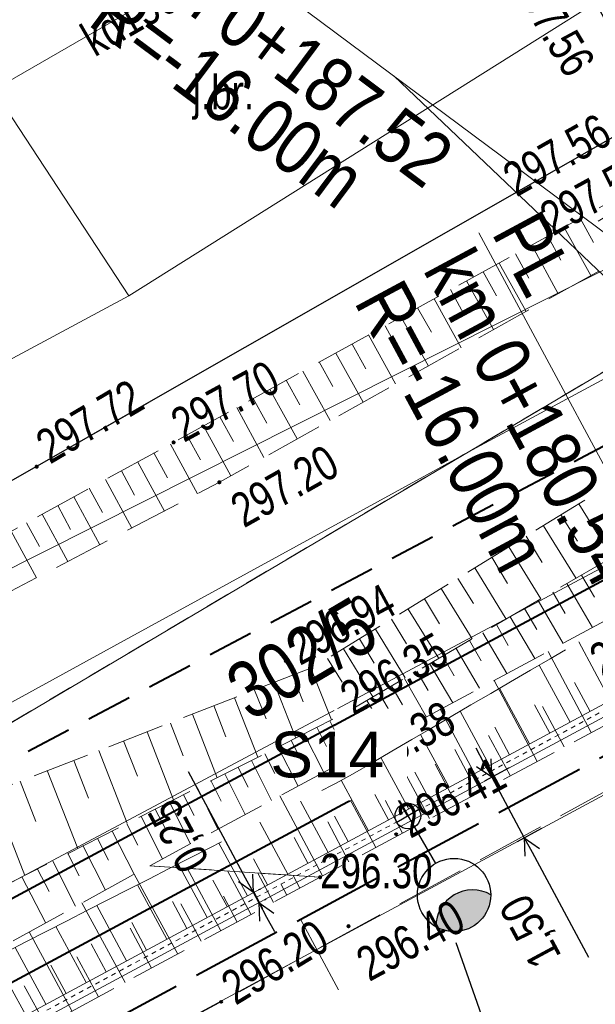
# Model space of a CAD drawing. Header units: metres. Extents: x 7437415 to 7437762, y 5556624 to 5556902.
# Tile 33 of 41: x 7437663 to 7437676, y 5556759 to 5556780. Entities that reach past the tile are written whole.
import ezdxf
from ezdxf import colors
from ezdxf.entities.mleader import LeaderData, LeaderLine
from ezdxf.math import Vec2, Vec3

# ---------------------------------------------------------------- set-up
doc = ezdxf.new("R2010")
doc.units = ezdxf.units.M
doc.header["$MEASUREMENT"] = 0
for name, pattern in [('0.5_0.5', [1.5, 0.5, -0.5, 0.5]), ('314-500', [2.5, 2, -0.5]), ('BUBZ01-500', [1.75, 1.25, -0.5]), ('DGN Style 3', [8.60601, 6.14715, -2.45886]), ('EGBU01-500', [1, 0.5, -0.5]), ('KTCR02-500', [1.5, 1, -0.5]), ('KTJZ01-500', [2, 1.5, -0.5])]:
    doc.linetypes.add(name, pattern=pattern)
doc.layers.get('0').update_dxf_attribs({"color": 250, "lineweight": 5})
for name, color, linetype, lineweight in [('BUBZ01', 250, 'Continuous', 5), ('BUIB02_01', 250, 'Continuous', 5), ('D_balustrada', 7, '0.5_0.5', 20), ('D_kilometraz', 7, 'Continuous', 13), ('D_kraweznik', 7, 'Continuous', 20), ('D_obrzeze', 7, 'Continuous', 20), ('D_opis trasy', 7, 'Continuous', 13), ('D_pobocze', 7, 'Continuous', 13), ('D_skarpa', 7, 'DGN Style 3', 20), ('D_skarpa-symbol', 7, 'Continuous', 20), ('D_wymiary', 7, 'Continuous', 13), ('EGBD03', 250, 'Continuous', 5), ('EGBU01', 250, 'Continuous', 5), ('Elektryka_kanalizacja_technologiczna', 1, '314-500', 40), ('Elektryka_opisy_kabli', 7, 'Continuous', 13), ('Elektryka_opisy_slupow', 6, 'Continuous', 13), ('Elektryka_oswietlenie_zewnetrzne', 1, 'Continuous', 30), ('ELEKTRYKA_TRASY', 1, 'Continuous', 40), ('KTJZ01', 250, 'Continuous', 5), ('KTKR01', 250, 'Continuous', 5), ('MPZP', 250, 'Continuous', 5), ('przewód elektroenergetyczny (linia)', 7, 'Continuous', 5), ('przewód gazowy (linia)', 7, 'Continuous', 5), ('przewód kanalizacyjny (linia)', 7, 'Continuous', 5), ('przewód kanalizacyjny (linia)-Atr1', 7, 'Continuous', 5), ('punkt wysokościowy sztuczny', 7, 'Continuous', 5), ('RTPW01', 250, 'Continuous', 5), ('RTPW02', 250, 'Continuous', 5), ('rzedne dla projektanta', 250, 'Continuous', 5), ('SUPE04', 250, 'Continuous', 5), ('SUPG_01', 250, 'Continuous', 5), ('SUPT_01', 250, 'Continuous', 5)]:
    doc.layers.add(name, color=color, linetype=linetype, lineweight=lineweight)
doc.styles.add('ROMANS', font='arial.ttf', dxfattribs={"width": 0.8})
doc.styles.get("Standard").update_dxf_attribs({"font": 'txt.shx', "width": 0.75})
doc.styles.add('STYL_ARIAL', font='simplex.shx', dxfattribs={"width": 0.75, "oblique": 0.1})
doc.styles.add('Style-Arial Narrow', font='ARIALN.TTF')
doc.dimstyles.new('1-500', dxfattribs={"dimscale": 10, "dimtxt": 0.2, "dimasz": 0.07, "dimexe": 0, "dimexo": 0, "dimgap": 0.05, "dimtad": 1, "dimdec": 1, "dimzin": 0, "dimtxsty": 'ROMANS', "dimblk": 'ARCHTICK', "dimcen": 0.1, "dimclrt": 256, "dimadec": 0, "dimazin": 0, "dimtfac": 0.666667, "dimtdec": 1, "dimtofl": 0, "dimtmove": 1, "dimatfit": 2, "dimfxl": 0, "dimtolj": 1, "dimtzin": 0, "dimarcsym": 0})

# ---------------------------------------------------------------- blocks, each defined once
blk = doc.blocks.new('PW02')
at = {"layer": 'punkt wysokościowy sztuczny', "linetype": 'Continuous', "lineweight": 13}
h = blk.add_hatch(color=0, dxfattribs=at)
edge = h.paths.add_edge_path()
edge.add_arc((0, 0), 0.45, 0, 360)
blk = doc.blocks.new('SUPE04')
at = {"layer": 'SUPE04', "color": 1, "linetype": 'Continuous', "lineweight": 13}
blk.add_line((5.25, 0), (0.25, 0), dxfattribs=at)
at = {"layer": 'SUPE04', "color": 1, "linetype": 'Continuous', "lineweight": 13, "flags": 128}
blk.add_lwpolyline([(3.9, 0.5), (4.766, 0), (3.9, -0.5)], dxfattribs=at)
blk = doc.blocks.new('_None')
blk = doc.blocks.new('slup_oswietleniowy_3')
h = blk.add_hatch(color=256)
h.dxf.hatch_style = 1
h.paths.add_polyline_path([(3, -0.866, 0.267949), (3.5, 0, 0.267949), (3, 0.866, 0.57735)])
for p, q in [((0, 0.35), (0, -0.35)), ((-0.35, 0), (1.5, 0))]:
    blk.add_line(p, q)
for centre, radius in [((2.5, 0), 1), ((0, 0), 0.35)]:
    blk.add_circle(centre, radius)
blk.add_arc((3.5, 0), 1, 120, 240)
blk = doc.blocks.new('TerminatorOpen')
at = {"color": 0, "linetype": 'ByBlock', "lineweight": -2}
for q in [(-1, 0.5), (-1, 0), (-1, -0.5)]:
    blk.add_line((0, 0), q, dxfattribs=at)
blk = doc.blocks.new('*D52')
at = {"layer": 'D_wymiary', "color": 0, "lineweight": -2}
for p, q in [((7437673.137, 5556763.95), (7437672.966, 5556764.267)), ((7437673.687, 5556763.838), (7437673.149, 5556763.548)), ((7437673.307, 5556763.633), (7437674.019, 5556762.313)), ((7437674.398, 5556762.517), (7437673.86, 5556762.227)), ((7437674.189, 5556761.996), (7437675.422, 5556759.706))]:
    blk.add_line(p, q, dxfattribs=at)
at = {"layer": 'Defpoints', "color": 0}
for p in [(7437673.845, 5556763.923), (7437673.307, 5556763.633), (7437674.556, 5556762.602)]:
    blk.add_point(p, dxfattribs=at)
at = {"layer": 'D_wymiary', "color": 0, "lineweight": -2, "xscale": 0.36, "yscale": 0.36, "zscale": 0.36}
for p, rotation in [((7437673.307, 5556763.633), 298.3039668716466), ((7437674.019, 5556762.313), 118.3039668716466)]:
    blk.add_blockref('TerminatorOpen', p, dxfattribs=dict(at, rotation=rotation))
at = {"layer": 'D_wymiary', "insert": (7437674.204, 5556760.297), "char_height": 0.72, "attachment_point": 5, "rotation": 118.304, "style": 'Style-Arial Narrow'}
blk.add_mtext('1,50', dxfattribs=at)
blk = doc.blocks.new('*D53')
at = {"layer": 'D_wymiary', "color": 0, "lineweight": -2}
for p, q in [((7437667.933, 5556761.432), (7437666.684, 5556763.752)), ((7437668.222, 5556760.895), (7437668.104, 5556761.115)), ((7437668.224, 5556761.18), (7437668.262, 5556761.2)), ((7437668.343, 5556760.96), (7437668.381, 5556760.98)), ((7437668.393, 5556760.578), (7437668.564, 5556760.261))]:
    blk.add_line(p, q, dxfattribs=at)
at = {"layer": 'Defpoints', "color": 0}
for p in [(7437668.066, 5556761.095), (7437668.185, 5556760.875), (7437668.222, 5556760.895)]:
    blk.add_point(p, dxfattribs=at)
at = {"layer": 'D_wymiary', "color": 0, "lineweight": -2, "xscale": 0.36, "yscale": 0.36, "zscale": 0.36}
for p, rotation in [((7437668.104, 5556761.115), 298.3039669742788), ((7437668.222, 5556760.895), 118.3039669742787)]:
    blk.add_blockref('TerminatorOpen', p, dxfattribs=dict(at, rotation=rotation))
at = {"layer": 'D_wymiary', "insert": (7437666.521, 5556762.382), "char_height": 0.72, "attachment_point": 5, "rotation": 118.304, "style": 'Style-Arial Narrow'}
blk.add_mtext('0,25', dxfattribs=at)
blk = doc.blocks.new('*D59')
at = {"layer": 'D_wymiary', "color": 0, "lineweight": -2}
blk.add_line((7437671.179, 5556778.956), (7437682.496, 5556768.161), dxfattribs=at)
at = {"layer": 'Defpoints', "color": 0}
for p in [(7437671.179, 5556778.956), (7437682.756, 5556767.913)]:
    blk.add_point(p, dxfattribs=at)
at = {"layer": 'D_wymiary', "color": 0, "lineweight": -2, "xscale": 0.36, "yscale": 0.36, "zscale": 0.36, "rotation": 316.3543416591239}
blk.add_blockref('TerminatorOpen', (7437682.756, 5556767.913), dxfattribs=at)
at = {"layer": 'D_wymiary', "insert": (7437681.019, 5556770.666), "char_height": 0.72, "attachment_point": 5, "rotation": 316.3543, "style": 'Style-Arial Narrow'}
blk.add_mtext('R16,00', dxfattribs=at)

msp = doc.modelspace()

# ---------------------------------------------------------------- linework, layer by layer
at = {"layer": 'BUBZ01', "color": 7, "linetype": 'BUBZ01-500', "lineweight": 13, "flags": 128}
for points in [[(7437640.018, 5556785.654), (7437638.515, 5556784.867), (7437643.11, 5556775.98), (7437642.9, 5556771.37), (7437643.65, 5556768.72), (7437650.54, 5556757.5), (7437653.18, 5556756.46), (7437670.11, 5556765.04), (7437677.9, 5556769.59), (7437683.09, 5556775.4), (7437676.3, 5556770.28), (7437669.43, 5556766.05), (7437652.3, 5556759.37), (7437651.48, 5556760.11), (7437645.17, 5556771.48), (7437645.18, 5556776.52), (7437645.4, 5556777.22), (7437640.018, 5556785.654)], [(7437645.4, 5556777.22), (7437646.3, 5556776.53), (7437654.12, 5556764.26), (7437666.36, 5556770.95), (7437677.29, 5556776.98), (7437678.76, 5556776.43), (7437667.36, 5556770.08), (7437653.89, 5556763.04), (7437645.18, 5556776.52), (7437645.4, 5556777.22)], [(7437669.56, 5556761.45), (7437665.84, 5556761.7), (7437678.49, 5556768.51), (7437684.39, 5556774.47), (7437685.15, 5556773.1), (7437682.26, 5556769.55), (7437678.76, 5556766.36), (7437669.56, 5556761.45)]]:
    msp.add_lwpolyline(points, close=True, dxfattribs=at)
at = {"layer": 'BUBZ01', "color": 7, "linetype": 'Continuous', "lineweight": 13, "flags": 128}
for points in [[(7437675.24, 5556775.85), (7437675.53, 5556775.32)], [(7437674.89, 5556775.65), (7437675.47, 5556774.6)], [(7437674.18, 5556775.26), (7437674.76, 5556774.2)], [(7437674.53, 5556775.46), (7437674.82, 5556774.93)], [(7437673.83, 5556775.07), (7437674.12, 5556774.54)], [(7437673.47, 5556774.87), (7437674.06, 5556773.81)], [(7437673.12, 5556774.68), (7437673.41, 5556774.15)], [(7437672.76, 5556774.48), (7437673.35, 5556773.42)], [(7437672.41, 5556774.29), (7437672.7, 5556773.75)], [(7437672.05, 5556774.09), (7437672.64, 5556773.02)], [(7437671.69, 5556773.89), (7437671.99, 5556773.36)], [(7437671.33, 5556773.69), (7437671.93, 5556772.62)], [(7437670.98, 5556773.5), (7437671.27, 5556772.96)], [(7437670.62, 5556773.3), (7437671.21, 5556772.23)], [(7437669.9, 5556772.9), (7437670.5, 5556771.83)], [(7437670.26, 5556773.1), (7437670.56, 5556772.56)], [(7437669.54, 5556772.71), (7437669.84, 5556772.17)], [(7437669.18, 5556772.51), (7437669.78, 5556771.43)], [(7437668.82, 5556772.31), (7437669.12, 5556771.77)], [(7437668.46, 5556772.11), (7437669.06, 5556771.03)], [(7437668.1, 5556771.91), (7437668.4, 5556771.37)], [(7437667.74, 5556771.71), (7437668.33, 5556770.62)], [(7437667.37, 5556771.51), (7437667.67, 5556770.97)], [(7437667.01, 5556771.31), (7437667.61, 5556770.22)], [(7437666.65, 5556771.11), (7437666.95, 5556770.57)], [(7437666.29, 5556770.91), (7437666.88, 5556769.83)], [(7437665.93, 5556770.72), (7437666.23, 5556770.18)], [(7437665.22, 5556770.33), (7437665.51, 5556769.8)], [(7437665.58, 5556770.52), (7437666.16, 5556769.45)], [(7437664.87, 5556770.14), (7437665.45, 5556769.08)], [(7437664.52, 5556769.95), (7437664.81, 5556769.42)], [(7437664.18, 5556769.76), (7437664.75, 5556768.71)], [(7437663.83, 5556769.57), (7437664.11, 5556769.05)], [(7437675.21, 5556769.61), (7437675.93, 5556768.44)], [(7437663.49, 5556769.38), (7437664.05, 5556768.35)], [(7437674.82, 5556769.37), (7437675.18, 5556768.79)], [(7437663.15, 5556769.19), (7437663.43, 5556768.68)], [(7437674.44, 5556769.13), (7437675.15, 5556767.98)], [(7437662.81, 5556769.01), (7437663.37, 5556767.99)], [(7437674.06, 5556768.9), (7437674.41, 5556768.33)], [(7437673.68, 5556768.67), (7437674.38, 5556767.53)], [(7437673.31, 5556768.44), (7437673.65, 5556767.87)], [(7437672.94, 5556768.21), (7437673.62, 5556767.09)], [(7437672.57, 5556767.98), (7437672.91, 5556767.43)], [(7437675.27, 5556768.05), (7437675.55, 5556767.57)], [(7437672.2, 5556767.76), (7437672.88, 5556766.66)], [(7437674.95, 5556767.87), (7437675.51, 5556766.91)], [(7437671.84, 5556767.53), (7437672.17, 5556766.99)], [(7437674.64, 5556767.68), (7437674.91, 5556767.21)], [(7437671.48, 5556767.31), (7437672.15, 5556766.23)], [(7437674.02, 5556767.32), (7437674.29, 5556766.86)], [(7437674.32, 5556767.5), (7437674.87, 5556766.56)], [(7437671.12, 5556767.09), (7437671.45, 5556766.55)], [(7437673.71, 5556767.14), (7437674.25, 5556766.23)], [(7437670.77, 5556766.87), (7437671.42, 5556765.81)], [(7437673.41, 5556766.97), (7437673.67, 5556766.51)], [(7437670.42, 5556766.66), (7437670.74, 5556766.13)], [(7437673.11, 5556766.79), (7437673.64, 5556765.9)], [(7437670.07, 5556766.44), (7437670.71, 5556765.39)], [(7437672.53, 5556766.45), (7437673.04, 5556765.58)], [(7437672.82, 5556766.62), (7437673.08, 5556766.18)], [(7437669.72, 5556766.23), (7437670.04, 5556765.71)], [(7437672.24, 5556766.28), (7437672.49, 5556765.85)], [(7437675.48, 5556764.61), (7437674.54, 5556766.38)], [(7437669.36, 5556766.02), (7437669.81, 5556764.89)], [(7437671.95, 5556766.12), (7437672.46, 5556765.26)], [(7437668.96, 5556765.87), (7437669.19, 5556765.28)], [(7437671.67, 5556765.95), (7437671.92, 5556765.53)], [(7437668.55, 5556765.71), (7437669.03, 5556764.49)], [(7437671.12, 5556765.63), (7437671.36, 5556765.22)], [(7437671.4, 5556765.79), (7437671.88, 5556764.95)], [(7437674.3, 5556763.98), (7437673.36, 5556765.75)], [(7437667.69, 5556765.37), (7437668.2, 5556764.07)], [(7437668.13, 5556765.54), (7437668.38, 5556764.91)], [(7437670.85, 5556765.47), (7437671.33, 5556764.65)], [(7437667.24, 5556765.2), (7437667.5, 5556764.52)], [(7437670.31, 5556765.16), (7437670.78, 5556764.36)], [(7437670.58, 5556765.31), (7437670.82, 5556764.91)], [(7437674.89, 5556764.3), (7437674.42, 5556765.18)], [(7437666.77, 5556765.01), (7437667.31, 5556763.62)], [(7437670.05, 5556765.01), (7437670.26, 5556764.6)], [(7437673.13, 5556763.35), (7437672.18, 5556765.12)], [(7437666.29, 5556764.82), (7437666.57, 5556764.1)], [(7437669.49, 5556764.73), (7437669.7, 5556764.31)], [(7437669.77, 5556764.87), (7437670.19, 5556764.04)], [(7437665.78, 5556764.63), (7437666.36, 5556763.14)], [(7437669.21, 5556764.58), (7437669.64, 5556763.74)], [(7437673.71, 5556763.67), (7437673.24, 5556764.55)], [(7437665.27, 5556764.43), (7437665.57, 5556763.66)], [(7437668.64, 5556764.3), (7437669.08, 5556763.44)], [(7437668.93, 5556764.44), (7437669.14, 5556764.02)], [(7437671.95, 5556762.73), (7437671.01, 5556764.48)], [(7437664.73, 5556764.22), (7437665.35, 5556762.63)], [(7437668.35, 5556764.15), (7437668.57, 5556763.72)], [(7437664.18, 5556764), (7437664.5, 5556763.18)], [(7437668.06, 5556764), (7437668.5, 5556763.13)], [(7437672.54, 5556763.04), (7437672.07, 5556763.92)], [(7437663.6, 5556763.78), (7437664.27, 5556762.08)], [(7437667.48, 5556763.71), (7437667.92, 5556762.82)], [(7437667.77, 5556763.85), (7437667.99, 5556763.42)], [(7437670.78, 5556762.1), (7437669.84, 5556763.85)], [(7437663.01, 5556763.55), (7437663.35, 5556762.67)], [(7437667.18, 5556763.55), (7437667.4, 5556763.11)], [(7437662.4, 5556763.31), (7437663.11, 5556761.49)], [(7437666.58, 5556763.25), (7437666.81, 5556762.8)], [(7437666.88, 5556763.4), (7437667.33, 5556762.5)], [(7437669.61, 5556761.48), (7437668.68, 5556763.23)], [(7437671.36, 5556762.41), (7437670.9, 5556763.29)], [(7437666.27, 5556763.09), (7437666.73, 5556762.18)], [(7437665.96, 5556762.94), (7437666.2, 5556762.48)], [(7437665.34, 5556762.62), (7437665.58, 5556762.15)], [(7437665.65, 5556762.78), (7437666.12, 5556761.85)], [(7437670.19, 5556761.79), (7437669.73, 5556762.66)], [(7437665.02, 5556762.46), (7437665.5, 5556761.52)], [(7437664.38, 5556762.14), (7437664.87, 5556761.17)], [(7437664.7, 5556762.3), (7437664.94, 5556761.82)], [(7437664.05, 5556761.97), (7437664.3, 5556761.48)], [(7437663.72, 5556761.8), (7437664.22, 5556760.82)], [(7437663.39, 5556761.63), (7437663.64, 5556761.14)], [(7437666.45, 5556759.77), (7437665.5, 5556761.52)], [(7437667.39, 5556760.28), (7437666.66, 5556761.65)], [(7437668.05, 5556760.64), (7437667.54, 5556761.59)], [(7437668.54, 5556760.9), (7437668.2, 5556761.54)], [(7437663.05, 5556761.46), (7437663.56, 5556760.46)], [(7437668.83, 5556761.06), (7437668.71, 5556761.29)], [(7437669.12, 5556761.21), (7437668.97, 5556761.49)], [(7437668.31, 5556760.77), (7437668.1, 5556761.17)], [(7437665.3, 5556759.15), (7437664.36, 5556760.89)], [(7437666.96, 5556760.05), (7437666.52, 5556760.87)], [(7437667.75, 5556760.47), (7437667.45, 5556761.04)], [(7437664.14, 5556758.53), (7437663.21, 5556760.26)], [(7437665.88, 5556759.46), (7437665.41, 5556760.34)], [(7437664.72, 5556758.84), (7437664.25, 5556759.71)], [(7437663.57, 5556758.22), (7437663.1, 5556759.08)]]:
    msp.add_lwpolyline(points, dxfattribs=at)
at = {"layer": 'BUBZ01', "color": 7, "linetype": 'BUBZ01-500', "lineweight": 13, "flags": 128}
msp.add_lwpolyline([(7437649.055, 5556752.478), (7437665.84, 5556761.7), (7437669.56, 5556761.45), (7437655.14, 5556753.67), (7437639.69, 5556745.22), (7437638.72, 5556747.2), (7437649.055, 5556752.478)], dxfattribs=at)
at = {"layer": 'D_kilometraz', "flags": 128}
msp.add_lwpolyline([(7437669.96, 5556758.991), (7437669.131, 5556760.532)], dxfattribs=at)
at = {"layer": 'D_opis trasy', "flags": 128}
for points in [[(7437684.009, 5556769.397), (7437666.301, 5556782.59)], [(7437678.765, 5556764.869), (7437673.023, 5556775.532)]]:
    msp.add_lwpolyline(points, dxfattribs=at)
at = {"layer": 'D_skarpa-symbol', "flags": 128}
for points in [[(7437675.897, 5556765.312), (7437675.208, 5556766.591)], [(7437675.017, 5556764.838), (7437674.344, 5556766.086)], [(7437674.136, 5556764.364), (7437673.481, 5556765.581)], [(7437675.457, 5556765.075), (7437675.116, 5556765.707)], [(7437674.576, 5556764.601), (7437674.244, 5556765.217)], [(7437673.256, 5556763.89), (7437672.617, 5556765.076)], [(7437673.696, 5556764.127), (7437673.372, 5556764.727)], [(7437672.375, 5556763.415), (7437671.753, 5556764.571)], [(7437672.815, 5556763.652), (7437672.5, 5556764.238)], [(7437671.935, 5556763.178), (7437671.628, 5556763.748)], [(7437670.174, 5556762.23), (7437669.876, 5556762.784)], [(7437668.853, 5556761.519), (7437668.242, 5556762.653)], [(7437667.973, 5556761.045), (7437667.352, 5556762.197)], [(7437669.294, 5556761.756), (7437668.991, 5556762.319)], [(7437667.093, 5556760.571), (7437666.462, 5556761.741)], [(7437668.413, 5556761.282), (7437668.105, 5556761.854)], [(7437666.212, 5556760.096), (7437665.572, 5556761.285)], [(7437667.533, 5556760.808), (7437667.22, 5556761.389)], [(7437666.652, 5556760.333), (7437666.335, 5556760.923)], [(7437665.332, 5556759.622), (7437664.681, 5556760.83)], [(7437665.772, 5556759.859), (7437665.449, 5556760.458)], [(7437664.451, 5556759.148), (7437663.791, 5556760.374)], [(7437664.891, 5556759.385), (7437664.564, 5556759.993)], [(7437663.571, 5556758.674), (7437662.901, 5556759.918)], [(7437664.011, 5556758.911), (7437663.679, 5556759.528)], [(7437663.131, 5556758.437), (7437662.793, 5556759.063)]]:
    msp.add_lwpolyline(points, dxfattribs=at)
at = {"layer": 'EGBD03', "color": 96, "linetype": 'Continuous', "lineweight": 13, "flags": 128}
for points in [[(7437656.77, 5556761.25), (7437683.04, 5556776.81)], [(7437685.08, 5556773.21), (7437658.07, 5556758.81)]]:
    msp.add_lwpolyline(points, dxfattribs=at)
at = {"layer": 'EGBU01', "color": 96, "linetype": 'EGBU01-500', "lineweight": 13, "flags": 128}
for points in [[(7437656.77, 5556761.25), (7437683.04, 5556776.81)], [(7437683.04, 5556776.81), (7437656.77, 5556761.25)]]:
    msp.add_lwpolyline(points, dxfattribs=at)
at = {"layer": 'Elektryka_kanalizacja_technologiczna'}
msp.add_line((7437640.444, 5556745.084), (7437678.375, 5556765.511), dxfattribs=at)
at = {"layer": 'ELEKTRYKA_TRASY', "linetype": 'Continuous'}
msp.add_lwpolyline([(7437647.715, 5556750.008), (7437647.306, 5556750.81), (7437671.021, 5556763.566), (7437671.476, 5556762.789)], dxfattribs=at)
at = {"layer": 'KTJZ01', "color": 7, "linetype": 'KTJZ01-500', "lineweight": 13, "flags": 128}
msp.add_lwpolyline([(7437651.362, 5556791.595), (7437643.343, 5556787.396), (7437648.19, 5556778.92), (7437655.57, 5556765.98), (7437663.42, 5556770.45), (7437676.91, 5556778.17), (7437675.01, 5556781.56), (7437675.11, 5556782.48), (7437675.77, 5556783.33), (7437676.52, 5556783.95), (7437677.46, 5556784.41), (7437678.43, 5556784.63), (7437679.46, 5556784.67), (7437680.43, 5556784.44), (7437681.37, 5556784), (7437682.16, 5556783.33), (7437682.81, 5556782.48), (7437676.39, 5556793.29), (7437676.47, 5556792.28), (7437676.31, 5556791.28), (7437675.94, 5556790.63), (7437669.49, 5556786.95), (7437667.38, 5556785.74), (7437666.84, 5556785.69), (7437666.12, 5556785.98), (7437665.59, 5556786.48), (7437665.01, 5556787.22), (7437659.73, 5556784.21), (7437660.45, 5556782.43), (7437660.37, 5556781.39), (7437659.91, 5556780.53), (7437659.17, 5556779.86), (7437658.32, 5556779.31), (7437657.39, 5556778.94), (7437656.43, 5556778.75), (7437655.43, 5556778.78), (7437654.49, 5556779.27), (7437654.02, 5556779.96), (7437653.79, 5556780.41), (7437650.9, 5556787.87), (7437650.22, 5556789.76), (7437651.87, 5556790.71), (7437651.362, 5556791.595)], close=True, dxfattribs=at)
at = {"layer": 'KTKR01', "color": 7, "linetype": 'Continuous', "lineweight": 30, "flags": 128}
msp.add_lwpolyline([(7437685.25, 5556778.28), (7437682.81, 5556782.48), (7437682.16, 5556783.33), (7437681.37, 5556784), (7437680.43, 5556784.44), (7437679.46, 5556784.67), (7437678.43, 5556784.63), (7437677.46, 5556784.41), (7437676.52, 5556783.95), (7437675.77, 5556783.33), (7437675.11, 5556782.48), (7437675.01, 5556781.56), (7437676.91, 5556778.17), (7437663.42, 5556770.45), (7437655.57, 5556765.98), (7437650.54, 5556774.83), (7437648.19, 5556778.92), (7437643.343, 5556787.396)], dxfattribs=at)
at = {"layer": 'przewód elektroenergetyczny (linia)', "color": 1, "linetype": 'Continuous', "lineweight": 13, "flags": 128}
msp.add_lwpolyline([(7437656.87, 5556765.21), (7437682.33, 5556778.03), (7437683.26, 5556778.5)], dxfattribs=at)
at = {"layer": 'przewód gazowy (linia)', "color": 52, "linetype": 'Continuous', "lineweight": 13, "flags": 128}
msp.add_lwpolyline([(7437658.04, 5556785.36), (7437665.38, 5556774.15)], dxfattribs=at)
at = {"layer": 'przewód kanalizacyjny (linia)', "color": 36, "linetype": 'Continuous', "lineweight": 13, "flags": 128}
msp.add_lwpolyline([(7437645.528, 5556788.539), (7437649.82, 5556781.43), (7437658.19, 5556776.21), (7437672.24, 5556784.32), (7437681.08, 5556785.33)], dxfattribs=at)
at = {"layer": 'rzedne dla projektanta', "color": 7, "linetype": 'Continuous', "lineweight": 40}
for centre in [(7437668.81, 5556766.17), (7437670.11, 5556763.61), (7437671.22, 5556762.39), (7437667.4, 5556758.73)]:
    msp.add_circle(centre, 0.0225, dxfattribs=at)

# ---------------------------------------------------------------- block references
at = {"layer": 'RTPW02', "color": 7, "linetype": 'Continuous', "lineweight": 13, "xscale": 0.1, "yscale": 0.1, "zscale": 0.1}
for p in [(7437666.36, 5556770.95), (7437663.37, 5556770.42), (7437667.36, 5556770.08), (7437670.11, 5556765.04), (7437669.56, 5556761.45), (7437670.18, 5556760.38)]:
    msp.add_blockref('PW02', p, dxfattribs=at)
at = {"layer": 'SUPE04', "color": 1, "linetype": 'Continuous', "lineweight": 13, "rotation": 211.3079999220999}
msp.add_blockref('SUPE04', (7437680.12, 5556778.51), dxfattribs=at)

# ---------------------------------------------------------------- texts
at = {"layer": 'D_opis trasy', "char_height": 1.2, "style": 'Style-Arial Narrow'}
for s, insert, attachment_point, rotation, line_spacing_factor in [('KL\\Pkm 0+187.52', (7437666.303, 5556782.392), 4, 323.3118, 0.85), ('R=-16.00m', (7437670.295, 5556776.481), 6, 323.3118, 0.35), ('PL\\Pkm 0+180.54', (7437673.062, 5556775.408), 4, 298.304, 0.85), ('R=-16.00m', (7437674.049, 5556768.287), 6, 298.304, 0.35)]:
    msp.add_mtext(s, dxfattribs=dict(at, insert=insert, attachment_point=attachment_point, rotation=rotation, line_spacing_factor=line_spacing_factor))
at = {"layer": 'EGBD03', "color": 96, "linetype": 'Continuous', "lineweight": 30, "insert": (7437668.045, 5556764.833), "char_height": 1.25, "attachment_point": 7, "rotation": 30.5868, "line_spacing_factor": 0.6}
msp.add_mtext('\\FWORKING_1250;\\H1x;\\W0.8;302/5', dxfattribs=at)
at = {"layer": 'KTJZ01', "color": 7, "linetype": 'Continuous', "lineweight": 13, "insert": (7437666.78, 5556778), "char_height": 0.75, "attachment_point": 7, "line_spacing_factor": 0.6}
msp.add_mtext('\\FWORKING_1250;\\H1x;\\W0.8;j.br.', dxfattribs=at)
at = {"layer": 'przewód kanalizacyjny (linia)-Atr1', "color": 36, "insert": (7437664.452, 5556779.682), "char_height": 0.75, "attachment_point": 4, "rotation": 29.994, "line_spacing_factor": 0.6}
msp.add_mtext('\\FWORKING_1250;\\H1x;\\W0.8;kd150', dxfattribs=at)
at = {"layer": 'RTPW01', "color": 7, "linetype": 'Continuous', "lineweight": 13, "char_height": 0.75, "attachment_point": 7, "line_spacing_factor": 0.6}
for s, insert, rotation in [('\\FWORKING_1250;\\H1x;\\W0.8;297.56', (7437673.685, 5556780.982), 300.743), ('\\FWORKING_1250;\\H1x;\\W0.8;297.56', (7437673.853, 5556776.293), 29.578), ('\\FWORKING_1250;\\H1x;\\W0.8;297.55', (7437674.651, 5556775.441), 28.824), ('\\FWORKING_1250;\\H1x;\\W0.8;297.70', (7437666.59, 5556770.93), 28.571), ('\\FWORKING_1250;\\H1x;\\W0.8;297.72', (7437663.667, 5556770.455), 30.593), ('\\FWORKING_1250;\\H1x;\\W0.8;297.20', (7437667.903, 5556769.062), 29.396), ('\\FWORKING_1250;\\H1x;\\W0.8;295.64', (7437675.727, 5556765.779), 27.983), ('\\FWORKING_1250;\\H1x;\\W0.8;296.35', (7437670.293, 5556764.962), 29.379), ('\\FWORKING_1250;\\H1x;\\W0.8;296.40', (7437670.639, 5556759.15), 28.544)]:
    msp.add_mtext(s, dxfattribs=dict(at, insert=insert, rotation=rotation))
at = {"layer": 'RTPW01', "color": 7, "linetype": 'Continuous', "lineweight": 13, "insert": (7437669.56, 5556761.2), "char_height": 0.75, "attachment_point": 7, "line_spacing_factor": 0.6}
msp.add_mtext('\\FWORKING_1250;\\H1x;\\W0.8;296.30', dxfattribs=at)
at = {"layer": 'rzedne dla projektanta', "color": 7, "linetype": 'Continuous', "lineweight": 0, "char_height": 0.75, "attachment_point": 7, "line_spacing_factor": 0.6}
for s, insert, rotation in [('\\FWORKING_1250;\\H1x;\\W0.8; 296.94', (7437668.929, 5556765.95), 28.4004), ('\\FWORKING_1250;\\H1x;\\W0.8; 295.38', (7437670.229, 5556763.39), 28.4004), ('\\FWORKING_1250;\\H1x;\\W0.8; 296.41', (7437671.339, 5556762.17), 28.4004), ('\\FWORKING_1250;\\H1x;\\W0.8; 296.20', (7437667.529, 5556758.516), 31.1664)]:
    msp.add_mtext(s, dxfattribs=dict(at, insert=insert, rotation=rotation))

# ---------------------------------------------------------------- dimensions: what is measured, and where the dimension line sits
at = {"layer": 'D_wymiary'}
dim = msp.add_radius_dim(center=(7437671.179, 5556778.956), mpoint=(7437682.756, 5556767.913), dimstyle='1-500', override={"dimscale": 1, "dimtxt": 0.72, "dimasz": 0.36, "dimexe": 0.18, "dimexo": 0.18, "dimgap": 0.36, "dimdec": 2, "dimzin": 3, "dimtxsty": 'Style-Arial Narrow', "dimblk": 'TerminatorOpen', "dimcen": 0.36, "dimtdec": 2, "dimtofl": 1, "dimtmove": 0, "dimatfit": 1, "dimfrac": 2, "dimtolj": 0, "dimtzin": 3}, dxfattribs=at)
dim.commit()
dim.dimension.update_dxf_attribs({"geometry": '*D59', "text_midpoint": (7437680.471, 5556770.092), "dimtype": 164})
for base, p1, p2, angle, picture, middle in [((7437673.307, 5556763.633), (7437674.556, 5556762.602), (7437673.845, 5556763.923), 118.304, '*D52', (7437674.902, 5556760.673)), ((7437668.222, 5556760.895), (7437668.066, 5556761.095), (7437668.185, 5556760.875), 298.304, '*D53', (7437667.219, 5556762.758))]:
    dim = msp.add_linear_dim(base=base, p1=p1, p2=p2, angle=angle, dimstyle='1-500', override={"dimscale": 1, "dimtxt": 0.72, "dimasz": 0.36, "dimexe": 0.18, "dimexo": 0.18, "dimgap": 0.36, "dimdec": 2, "dimzin": 3, "dimtxsty": 'Style-Arial Narrow', "dimblk": 'TerminatorOpen', "dimcen": 0.36, "dimtdec": 2, "dimtofl": 1, "dimtmove": 0, "dimatfit": 1, "dimfrac": 2, "dimtolj": 0, "dimtzin": 3}, dxfattribs=at)
    dim.commit()
    dim.dimension.update_dxf_attribs({"geometry": picture, "text_midpoint": middle, "dimtype": 160})

# ---------------------------------------------------------------- next in the draw order: texts
at = {"layer": 'Elektryka_opisy_slupow', "linetype": 'Continuous', "lineweight": 13, "insert": (7437670.959, 5556764.632), "char_height": 1, "width": 0.59056, "attachment_point": 3, "style": 'STYL_ARIAL', "bg_fill": 2}
msp.add_mtext('{\\fArial|b0|i0|c238|p34;\\W1;S14}', dxfattribs=at)

# ---------------------------------------------------------------- next in the draw order: linework, layer by layer
at = {"layer": 'BUIB02_01', "color": 212, "linetype": 'Continuous', "lineweight": 40, "flags": 128}
msp.add_lwpolyline([(7437631.582, 5556743.722), (7437658.25, 5556758.524), (7437681.414, 5556770.995), (7437736.328, 5556800.083), (7437739.446, 5556801.87)], dxfattribs=at)
at = {"layer": 'D_balustrada', "ltscale": 0.1}
msp.add_line((7437639.295, 5556745.459), (7437679.831, 5556767.289), dxfattribs=at)
at = {"layer": 'D_kraweznik'}
msp.add_line((7437640.8, 5556744.423), (7437678.765, 5556764.869), dxfattribs=at)
at = {"layer": 'D_obrzeze'}
msp.add_line((7437634.321, 5556742.638), (7437684.009, 5556769.397), dxfattribs=at)
at = {"layer": 'D_pobocze'}
msp.add_line((7437638.65, 5556745.253), (7437683.89, 5556769.617), dxfattribs=at)
at = {"layer": 'D_skarpa', "flags": 128}
msp.add_lwpolyline([(7437639.094, 5556747.391), (7437639.251, 5556747.471), (7437639.697, 5556747.699), (7437640.142, 5556747.926), (7437640.587, 5556748.154), (7437641.033, 5556748.381), (7437641.478, 5556748.609), (7437641.924, 5556748.836), (7437642.369, 5556749.064), (7437642.814, 5556749.291), (7437643.26, 5556749.518), (7437643.705, 5556749.746), (7437644.151, 5556749.973), (7437644.596, 5556750.201), (7437645.041, 5556750.428), (7437645.487, 5556750.656), (7437645.932, 5556750.883), (7437646.378, 5556751.111), (7437646.823, 5556751.338), (7437647.268, 5556751.566), (7437647.714, 5556751.793), (7437648.159, 5556752.021), (7437648.605, 5556752.248), (7437649.05, 5556752.475), (7437649.489, 5556752.715), (7437649.928, 5556752.954), (7437650.367, 5556753.194), (7437650.806, 5556753.433), (7437651.245, 5556753.673), (7437651.684, 5556753.912), (7437652.122, 5556754.152), (7437652.561, 5556754.391), (7437653, 5556754.631), (7437653.439, 5556754.87), (7437653.878, 5556755.11), (7437654.317, 5556755.349), (7437654.756, 5556755.589), (7437655.195, 5556755.828), (7437655.634, 5556756.068), (7437656.073, 5556756.307), (7437656.512, 5556756.547), (7437656.951, 5556756.786), (7437657.389, 5556757.026), (7437657.828, 5556757.265), (7437658.267, 5556757.505), (7437658.706, 5556757.744), (7437659.145, 5556757.984), (7437659.586, 5556758.22), (7437660.031, 5556758.448), (7437660.476, 5556758.676), (7437660.921, 5556758.904), (7437661.366, 5556759.132), (7437661.812, 5556759.36), (7437662.257, 5556759.588), (7437662.702, 5556759.816), (7437663.147, 5556760.044), (7437663.592, 5556760.272), (7437664.037, 5556760.5), (7437664.482, 5556760.728), (7437664.927, 5556760.955), (7437665.372, 5556761.183), (7437665.818, 5556761.411), (7437666.263, 5556761.639), (7437666.708, 5556761.867), (7437667.153, 5556762.095), (7437667.598, 5556762.323), (7437668.043, 5556762.551), (7437668.488, 5556762.779), (7437668.933, 5556763.007), (7437669.379, 5556763.235), (7437669.824, 5556763.463), (7437670.264, 5556763.7), (7437670.696, 5556763.953), (7437671.128, 5556764.205), (7437671.56, 5556764.458), (7437671.992, 5556764.71), (7437672.424, 5556764.963), (7437672.855, 5556765.215), (7437673.287, 5556765.468), (7437673.719, 5556765.72), (7437674.151, 5556765.973), (7437674.583, 5556766.225), (7437675.015, 5556766.478), (7437675.447, 5556766.731), (7437675.879, 5556766.983), (7437676.311, 5556767.236), (7437676.742, 5556767.488), (7437677.174, 5556767.741), (7437677.606, 5556767.993), (7437678.038, 5556768.246), (7437678.47, 5556768.498), (7437678.867, 5556768.815), (7437679.159, 5556769.052), (7437679.413, 5556769.257), (7437679.664, 5556769.461)], dxfattribs=at)
at = {"layer": 'D_skarpa-symbol', "flags": 128}
for points in [[(7437671.495, 5556762.941), (7437670.889, 5556764.066)], [(7437670.614, 5556762.467), (7437670.021, 5556763.569)], [(7437671.055, 5556762.704), (7437670.756, 5556763.259)], [(7437669.734, 5556761.993), (7437669.133, 5556763.109)]]:
    msp.add_lwpolyline(points, dxfattribs=at)
at = {"layer": 'KTJZ01', "color": 7, "linetype": 'KTJZ01-500', "lineweight": 13, "flags": 128}
msp.add_lwpolyline([(7437487.24, 5556665.88), (7437500.01, 5556668.65), (7437509.93, 5556671.34), (7437514.81, 5556672.66), (7437528.54, 5556677.57), (7437546.18, 5556685.08), (7437562.31, 5556693.39), (7437575.78, 5556700.17), (7437584.6, 5556705.2), (7437599.33, 5556712.79), (7437607.41, 5556717.03), (7437624.22, 5556725.75), (7437636.91, 5556731.79), (7437639.91, 5556733.3), (7437648.13, 5556737.1), (7437664.08, 5556744.94), (7437674.41, 5556750.47), (7437695.47, 5556762.01), (7437726.23, 5556778.98), (7437745.592, 5556790.579), (7437740.524, 5556799.89), (7437726.071, 5556794.065), (7437721.424, 5556793.261), (7437718.653, 5556793.684), (7437716.454, 5556794.853), (7437714.78, 5556796.65), (7437713.44, 5556798.18), (7437704.05, 5556814.76), (7437696.46, 5556806.77), (7437698.53, 5556806.84), (7437700.74, 5556806.26), (7437702.79, 5556804.94), (7437704.06, 5556803.16), (7437709.44, 5556793.77), (7437711.44, 5556790.12), (7437712.13, 5556787.63), (7437712.21, 5556785.35), (7437711.59, 5556783.66), (7437709.87, 5556781.76), (7437701.28, 5556777.09), (7437699.42, 5556776.48), (7437697.78, 5556776.19), (7437695.76, 5556776.41), (7437693.65, 5556777.51), (7437692.09, 5556778.89), (7437690.49, 5556781.22), (7437685.25, 5556778.28), (7437686.1, 5556775.03), (7437686.085, 5556773.72), (7437685.81, 5556772.51), (7437685.3, 5556771.32), (7437684.475, 5556769.98), (7437683.43, 5556768.68), (7437682.12, 5556767.23), (7437680.52, 5556765.9), (7437679.609, 5556765.424), (7437667.4, 5556758.73), (7437656.58, 5556752.94), (7437646.03, 5556747.24), (7437635.04, 5556741.31), (7437625.46, 5556735.97), (7437617.31, 5556731.03), (7437610.73, 5556727.32), (7437599.83, 5556721.28), (7437592.56, 5556717.41), (7437581.48, 5556711.39), (7437572.19, 5556706.38), (7437570.63, 5556705.57), (7437559.43, 5556699.57), (7437555.27, 5556697.37), (7437547.58, 5556693.6), (7437542.1, 5556690.99), (7437536.78, 5556688.64), (7437527.13, 5556684.56), (7437524.75, 5556685.69), (7437522.99, 5556687.15), (7437521.44, 5556689.45), (7437520.46, 5556691.39), (7437515.43, 5556689.51), (7437516.09, 5556686.202), (7437515.98, 5556684.5), (7437514.73, 5556681.38), (7437513.55, 5556680.28), (7437512.1, 5556679.32), (7437507.87, 5556678.13), (7437498.81, 5556675.82), (7437492.9, 5556674.29)], dxfattribs=at)
at = {"layer": 'MPZP', "color": 212, "linetype": 'KTCR02-500', "lineweight": 40, "flags": 128}
msp.add_lwpolyline([(7437738.295, 5556803.984), (7437715.191, 5556791.784), (7437661.349, 5556763.226), (7437574.511, 5556717.006), (7437530.05, 5556696.506), (7437525.798, 5556698.029), (7437514.19, 5556719.761)], dxfattribs=at)
at = {"layer": 'SUPG_01', "color": 52, "linetype": 'Continuous', "lineweight": 13, "flags": 128}
msp.add_lwpolyline([(7437732.989, 5556813.733), (7437728.61, 5556811.05), (7437696.05, 5556793.43), (7437665.38, 5556774.15), (7437624.73, 5556752.297)], dxfattribs=at)
at = {"layer": 'SUPT_01', "color": 30, "linetype": 'Continuous', "lineweight": 13, "flags": 128}
msp.add_lwpolyline([(7437624.834, 5556744.449), (7437654.2, 5556760.54), (7437665.43, 5556766.7), (7437672.97, 5556770.83), (7437672.97, 5556770.83), (7437705.49, 5556788.37), (7437705.49, 5556788.37), (7437729.04, 5556801.46), (7437729.04, 5556801.46), (7437737.403, 5556805.623)], dxfattribs=at)

# ---------------------------------------------------------------- next in the draw order: block references
at = {"layer": 'Elektryka_oswietlenie_zewnetrzne', "linetype": 'Continuous', "xscale": 0.8, "yscale": 0.8, "zscale": 0.001, "rotation": 300.3159171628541}
msp.add_blockref('slup_oswietleniowy_3', (7437671.476, 5556762.789), dxfattribs=at)

# ---------------------------------------------------------------- next in the draw order: leaders
at = {"layer": 'Elektryka_opisy_kabli', "linetype": 'Continuous', "lineweight": 13}
ml = msp.add_multileader_mtext('Standard', dxfattribs=at)
ml.set_content('{\\fArial|b0|i0|c238|p34;\\W1;Projektowany}', color=256, style='STYL_ARIAL')
ml.set_leader_properties()
ml.set_arrow_properties(name='NONE')
ml.build(insert=Vec2(0, 0))
ml.multileader.update_dxf_attribs({"text_left_attachment_type": 5, "text_right_attachment_type": 5, "dogleg_length": 0.36, "arrow_head_size": 0.1})
ctx = ml.context
ctx.base_point, ctx.char_height, ctx.arrow_head_size, ctx.landing_gap_size, ctx.plane_origin = Vec3(7437673.897, 5556757.143), 1, 0.1, 0.09, Vec3(7437628.017, 5556725.538)
ctx.left_attachment, ctx.right_attachment = 5, 5
notes = []
notes.append((ctx, [(0, (1, 1, 0), (7437673.537, 5556757.143), (1, 0), 0.36, [(0, [(7437672.524, 5556760.026)], 0, [])])]))
ctx.mtext.insert, ctx.mtext.line_spacing_style, ctx.mtext.flow_direction = Vec3(7437673.987, 5556758.477), 2, 5
ctx.mtext.has_bg_fill, ctx.mtext.bg_color, ctx.mtext.bg_scale_factor, ctx.mtext.bg_transparency, ctx.mtext.use_window_bg_color = 1, -1027028792, 1.5, 0, 1
for ctx, leaders in notes:
    for number, flags, end, landing, length, lines in leaders:
        leader = LeaderData()
        leader.index, (leader.has_last_leader_line, leader.has_dogleg_vector, leader.attachment_direction) = number, flags
        leader.last_leader_point, leader.dogleg_vector, leader.dogleg_length = Vec3(end), Vec3(landing), length
        for number, points, colour, breaks in lines:
            line = LeaderLine()
            line.index, line.vertices, line.color, line.breaks = number, Vec3.list(points), colors.encode_raw_color(colour), breaks
            leader.lines.append(line)
        ctx.leaders.append(leader)

doc.saveas('drawing.dxf')
